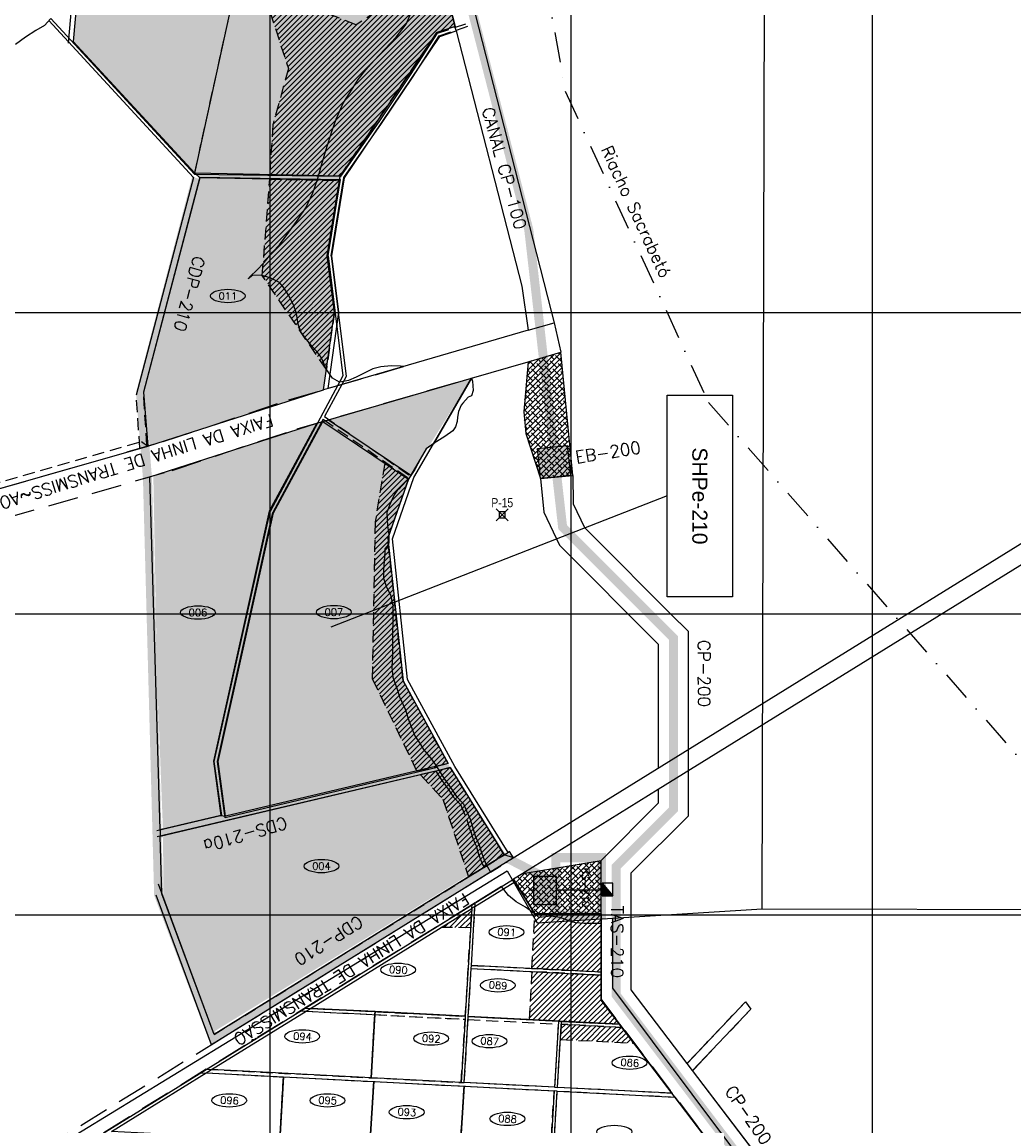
# Model space of a CAD drawing. Extents: x 312047 to 329088, y 8928324 to 8953812.
# Tile 103 of 125: x 321178 to 324471, y 8945300 to 8948964. Entities that reach past the tile are written whole.
import ezdxf
from ezdxf.enums import TextEntityAlignment as Align

# ---------------------------------------------------------------- set-up
doc = ezdxf.new("R2010")
doc.units = 0
doc.header["$LTSCALE"] = 200
doc.header["$MEASUREMENT"] = 0
doc.header["$PDMODE"] = 67
doc.header["$PDSIZE"] = 20
for name, pattern in [('DASHDOT', [1, 0.5, -0.25, 0, -0.25]), ('DASHED2', [0.3, 0.2, -0.1]), ('HIDDEN', [0.75, 0.5, -0.25])]:
    doc.linetypes.add(name, pattern=pattern)
doc.layers.get('0').update_dxf_attribs({"linetype": 'CONTINUOUS'})
for name, color, linetype in [('CANAL-PROJ', 180, 'CONTINUOUS'), ('CANAL-TXT', 4, 'CONTINUOUS'), ('CDP', 132, 'CONTINUOUS'), ('CORR', 1, 'DASHED2'), ('EB', 160, 'CONTINUOUS'), ('FASE1', 5, 'HIDDEN'), ('JAZIDAS', 1, 'CONTINUOUS'), ('JTX120', 3, 'CONTINUOUS'), ('LOTE', 1, 'DASHED2'), ('NOVA MALHA', 1, 'CONTINUOUS'), ('PA-COR', 252, 'CONTINUOUS'), ('PA-LIN_DIVI', 4, 'DASHED2'), ('PA-LOC', 20, 'CONTINUOUS'), ('PA-LOTE', 100, 'CONTINUOUS'), ('PA-NUM-LOTE-5', 3, 'CONTINUOUS'), ('PA-PAS', 1, 'CONTINUOUS'), ('PA-PRAN', 4, 'ZIGZAG'), ('PA-SEQ', 40, 'CONTINUOUS'), ('RES', 13, 'CONTINUOUS'), ('RIO', 130, 'DASHDOT'), ('SETOR 210', 91, 'CONTINUOUS'), ('TA', 5, 'CONTINUOUS'), ('TEXT03', 3, 'CONTINUOUS'), ('TEXTO02', 2, 'CONTINUOUS'), ('TEXTO03', 3, 'CONTINUOUS')]:
    doc.layers.add(name, color=color, linetype=linetype)
doc.styles.add('140CL', font='simplex.shx')
doc.styles.add('SANS', font='ARIALN.TTF')
doc.styles.add('SBI', font='simplex.shx', dxfattribs={"bigfont": 'simp.shx'})
doc.styles.get("Standard").update_dxf_attribs({"font": 'SIMPLEX', "bigfont": 'SIMP'})
doc.styles.add('STYLE1', font='arial.ttf')
doc.linetypes.add('ZIGZAG', pattern='A,0.0001,-0.2,[131,ltypeshp.shx,S=0.2,R=0,X=-0.2,Y=0],-0.4,[131,ltypeshp.shx,S=0.2,R=180,X=0.2,Y=0],-0.2', length=0.8001)
pattern_1 = [(270, (-8635185.5995, 9270004.921), (6.25, -3.125), [0, -6.25])]

# ---------------------------------------------------------------- blocks, each defined once
blk = doc.blocks.new('*U14', base_point=(321709.9, 8950531.4))
at = {"color": 0}
blk.add_solid([(321709.9, 8950531.4), (321709.9, 8950431.4), (321809.9, 8950531.4), (321809.9, 8950431.4)], dxfattribs=at)
blk = doc.blocks.new('*U32', base_point=(324001, 8957542.2))
at = {"color": 0}
for points in [[(324001, 8957542.2), (324005.5, 8957547.5), (323912.2, 8957619), (324005.5, 8957619)], [(323912.2, 8957619), (323912.2, 8957542.2), (324001, 8957542.2)]]:
    blk.add_solid(points, dxfattribs=at)
blk = doc.blocks.new('*U33', base_point=(324005.5, 8957542.2))
at = {"color": 0}
blk.add_solid([(324005.5, 8957542.2), (324005.5, 8957547.5), (324001, 8957542.2)], dxfattribs=at)
blk = doc.blocks.new('*X18')
at = {"color": 0}
for p, q in [((328437.1, 8920167.6), (328446.4, 8920176.9)), ((328437.3, 8920167.6), (328447.4, 8920177.7)), ((328437.5, 8920167.6), (328448.4, 8920178.5)), ((328437.7, 8920167.6), (328449.4, 8920179.3)), ((328437.8, 8920167.6), (328450.4, 8920180.2)), ((328438, 8920167.6), (328451.4, 8920181)), ((328438.2, 8920167.6), (328452.4, 8920181.8)), ((328438.4, 8920167.6), (328453.4, 8920182.6)), ((328438.5, 8920167.6), (328454.4, 8920183.5)), ((328438.7, 8920167.6), (328455.4, 8920184.3)), ((328438.9, 8920167.6), (328456.4, 8920185.1)), ((328439.1, 8920167.6), (328457.4, 8920185.9)), ((328439.3, 8920167.6), (328458.4, 8920186.7)), ((328439.4, 8920167.6), (328459.4, 8920187.6)), ((328439.6, 8920167.6), (328460.4, 8920188.4)), ((328439.8, 8920167.6), (328461.4, 8920189.2)), ((328440, 8920167.6), (328462.4, 8920190)), ((328440.1, 8920167.6), (328463.4, 8920190.9)), ((328440.3, 8920167.6), (328464.4, 8920191.7)), ((328440.5, 8920167.6), (328465.4, 8920192.5)), ((328440.7, 8920167.6), (328466.4, 8920193.3)), ((328440.8, 8920167.6), (328467.4, 8920194.1)), ((328441, 8920167.6), (328468.4, 8920195)), ((328441.2, 8920167.6), (328469.4, 8920195.8)), ((328441.4, 8920167.6), (328470.4, 8920196.6)), ((328441.6, 8920167.6), (328471.4, 8920197.4)), ((328441.7, 8920167.6), (328472.4, 8920198.3)), ((328441.9, 8920167.6), (328473.4, 8920199.1)), ((328442.1, 8920167.6), (328474.4, 8920199.9)), ((328442.3, 8920167.6), (328475.4, 8920200.7)), ((328442.4, 8920167.6), (328476.4, 8920201.6)), ((328442.6, 8920167.6), (328477.4, 8920202.4)), ((328442.8, 8920167.6), (328478, 8920202.8)), ((328443, 8920167.6), (328478, 8920202.6)), ((328443.1, 8920167.6), (328478, 8920202.4)), ((328443.3, 8920167.6), (328478, 8920202.3)), ((328443.5, 8920167.6), (328478, 8920202.1)), ((328443.7, 8920167.6), (328478, 8920201.9)), ((328443.9, 8920167.6), (328478, 8920201.7)), ((328444, 8920167.6), (328478, 8920201.6)), ((328444.2, 8920167.6), (328478, 8920201.4)), ((328444.4, 8920167.6), (328478, 8920201.2)), ((328444.6, 8920167.6), (328478, 8920201)), ((328444.7, 8920167.6), (328478, 8920200.9)), ((328444.9, 8920167.6), (328478, 8920200.7)), ((328445.1, 8920167.6), (328478, 8920200.5)), ((328445.3, 8920167.6), (328478, 8920200.3)), ((328445.4, 8920167.6), (328478, 8920200.1)), ((328445.6, 8920167.6), (328478, 8920200)), ((328445.8, 8920167.6), (328478, 8920199.8)), ((328446, 8920167.6), (328478, 8920199.6)), ((328446.2, 8920167.6), (328478, 8920199.4)), ((328446.3, 8920167.6), (328478, 8920199.3)), ((328446.5, 8920167.6), (328478, 8920199.1)), ((328446.7, 8920167.6), (328478, 8920198.9)), ((328446.9, 8920167.6), (328478, 8920198.7)), ((328447, 8920167.6), (328478, 8920198.6)), ((328447.2, 8920167.6), (328478, 8920198.4)), ((328447.4, 8920167.6), (328478, 8920198.2)), ((328447.6, 8920167.6), (328478, 8920198)), ((328447.7, 8920167.6), (328478, 8920197.8)), ((328447.9, 8920167.6), (328478, 8920197.7)), ((328448.1, 8920167.6), (328478, 8920197.5)), ((328448.3, 8920167.6), (328478, 8920197.3)), ((328448.4, 8920167.6), (328478, 8920197.1)), ((328448.6, 8920167.6), (328478, 8920197)), ((328448.8, 8920167.6), (328478, 8920196.8)), ((328449, 8920167.6), (328478, 8920196.6)), ((328449.2, 8920167.6), (328478, 8920196.4)), ((328449.3, 8920167.6), (328478, 8920196.3)), ((328449.5, 8920167.6), (328478, 8920196.1)), ((328449.7, 8920167.6), (328478, 8920195.9)), ((328449.9, 8920167.6), (328478, 8920195.7)), ((328450, 8920167.6), (328478, 8920195.5)), ((328450.2, 8920167.6), (328478, 8920195.4)), ((328450.4, 8920167.6), (328478, 8920195.2)), ((328450.6, 8920167.6), (328478, 8920195)), ((328450.7, 8920167.6), (328478, 8920194.8)), ((328450.9, 8920167.6), (328478, 8920194.7)), ((328451.1, 8920167.6), (328478, 8920194.5)), ((328451.3, 8920167.6), (328478, 8920194.3)), ((328451.5, 8920167.6), (328478, 8920194.1)), ((328451.6, 8920167.6), (328478, 8920194)), ((328451.8, 8920167.6), (328478, 8920193.8)), ((328452, 8920167.6), (328478, 8920193.6)), ((328452.2, 8920167.6), (328478, 8920193.4)), ((328452.3, 8920167.6), (328478, 8920193.3)), ((328452.5, 8920167.6), (328478, 8920193.1)), ((328452.7, 8920167.6), (328478, 8920192.9)), ((328452.9, 8920167.6), (328478, 8920192.7)), ((328453, 8920167.6), (328478, 8920192.5)), ((328453.2, 8920167.6), (328478, 8920192.4)), ((328453.4, 8920167.6), (328478, 8920192.2)), ((328453.6, 8920167.6), (328478, 8920192)), ((328453.8, 8920167.6), (328478, 8920191.8)), ((328453.9, 8920167.6), (328478, 8920191.7)), ((328454.1, 8920167.6), (328478, 8920191.5)), ((328454.3, 8920167.6), (328478, 8920191.3)), ((328454.5, 8920167.6), (328478, 8920191.1)), ((328454.6, 8920167.6), (328478, 8920191)), ((328454.8, 8920167.6), (328478, 8920190.8)), ((328455, 8920167.6), (328478, 8920190.6)), ((328455.2, 8920167.6), (328478, 8920190.4)), ((328455.3, 8920167.6), (328478, 8920190.2)), ((328455.5, 8920167.6), (328478, 8920190.1)), ((328455.7, 8920167.6), (328478, 8920189.9)), ((328455.9, 8920167.6), (328478, 8920189.7)), ((328456.1, 8920167.6), (328478, 8920189.5)), ((328456.2, 8920167.6), (328478, 8920189.4)), ((328456.4, 8920167.6), (328478, 8920189.2)), ((328456.6, 8920167.6), (328478, 8920189)), ((328456.8, 8920167.6), (328478, 8920188.8)), ((328456.9, 8920167.6), (328478, 8920188.7)), ((328457.1, 8920167.6), (328478, 8920188.5)), ((328457.3, 8920167.6), (328478, 8920188.3)), ((328457.5, 8920167.6), (328478, 8920188.1)), ((328457.6, 8920167.6), (328478, 8920187.9)), ((328457.8, 8920167.6), (328478, 8920187.8)), ((328458, 8920167.6), (328478, 8920187.6)), ((328458.2, 8920167.6), (328478, 8920187.4)), ((328458.3, 8920167.6), (328478, 8920187.2)), ((328458.5, 8920167.6), (328478, 8920187.1)), ((328458.7, 8920167.6), (328478, 8920186.9)), ((328458.9, 8920167.6), (328478, 8920186.7)), ((328459.1, 8920167.6), (328478, 8920186.5)), ((328459.2, 8920167.6), (328478, 8920186.4)), ((328459.4, 8920167.6), (328478, 8920186.2)), ((328459.6, 8920167.6), (328478, 8920186)), ((328459.8, 8920167.6), (328478, 8920185.8)), ((328459.9, 8920167.6), (328478, 8920185.6)), ((328460.1, 8920167.6), (328478, 8920185.5)), ((328460.3, 8920167.6), (328478, 8920185.3)), ((328460.5, 8920167.6), (328478, 8920185.1)), ((328460.6, 8920167.6), (328478, 8920184.9)), ((328460.8, 8920167.6), (328478, 8920184.8)), ((328461, 8920167.6), (328478, 8920184.6)), ((328461.2, 8920167.6), (328478, 8920184.4)), ((328461.4, 8920167.6), (328478, 8920184.2)), ((328461.5, 8920167.6), (328478, 8920184.1)), ((328461.7, 8920167.6), (328478, 8920183.9)), ((328461.9, 8920167.6), (328478, 8920183.7)), ((328462.1, 8920167.6), (328478, 8920183.5)), ((328462.2, 8920167.6), (328478, 8920183.4)), ((328462.4, 8920167.6), (328478, 8920183.2)), ((328462.6, 8920167.6), (328478, 8920183)), ((328462.8, 8920167.6), (328478, 8920182.8)), ((328462.9, 8920167.6), (328478, 8920182.6)), ((328463.1, 8920167.6), (328478, 8920182.5)), ((328463.3, 8920167.6), (328478, 8920182.3)), ((328463.5, 8920167.6), (328478, 8920182.1)), ((328463.7, 8920167.6), (328478, 8920181.9)), ((328463.8, 8920167.6), (328478, 8920181.8)), ((328464, 8920167.6), (328478, 8920181.6)), ((328464.2, 8920167.6), (328478, 8920181.4)), ((328464.4, 8920167.6), (328478, 8920181.2)), ((328464.5, 8920167.6), (328478, 8920181.1)), ((328464.7, 8920167.6), (328478, 8920180.9)), ((328464.9, 8920167.6), (328478, 8920180.7)), ((328465.1, 8920167.6), (328478, 8920180.5)), ((328465.2, 8920167.6), (328478, 8920180.3)), ((328465.4, 8920167.6), (328478, 8920180.2)), ((328465.6, 8920167.6), (328478, 8920180)), ((328465.8, 8920167.6), (328478, 8920179.8)), ((328465.9, 8920167.6), (328478, 8920179.6)), ((328466.1, 8920167.6), (328478, 8920179.5)), ((328466.3, 8920167.6), (328478, 8920179.3)), ((328466.5, 8920167.6), (328478, 8920179.1)), ((328466.7, 8920167.6), (328478, 8920178.9)), ((328466.8, 8920167.6), (328478, 8920178.8)), ((328467, 8920167.6), (328478, 8920178.6)), ((328467.2, 8920167.6), (328478, 8920178.4)), ((328467.4, 8920167.6), (328478, 8920178.2)), ((328467.5, 8920167.6), (328478, 8920178)), ((328467.7, 8920167.6), (328478, 8920177.9)), ((328467.9, 8920167.6), (328478, 8920177.7)), ((328468.1, 8920167.6), (328478, 8920177.5)), ((328468.2, 8920167.6), (328478, 8920177.3)), ((328468.4, 8920167.6), (328478, 8920177.2)), ((328468.6, 8920167.6), (328478, 8920177)), ((328468.8, 8920167.6), (328478, 8920176.8)), ((328435.2, 8920167.6), (328435.4, 8920167.8)), ((328435.4, 8920167.6), (328436.4, 8920168.6)), ((328435.5, 8920167.6), (328437.4, 8920169.5)), ((328435.7, 8920167.6), (328438.4, 8920170.3)), ((328435.9, 8920167.6), (328439.4, 8920171.1)), ((328436.1, 8920167.6), (328440.4, 8920171.9)), ((328436.3, 8920167.6), (328441.4, 8920172.8)), ((328436.4, 8920167.6), (328442.4, 8920173.6)), ((328436.6, 8920167.6), (328443.4, 8920174.4)), ((328436.8, 8920167.6), (328444.4, 8920175.2)), ((328437, 8920167.6), (328445.4, 8920176.1)), ((328469, 8920167.6), (328478, 8920176.6)), ((328469.1, 8920167.6), (328478, 8920176.5)), ((328469.3, 8920167.6), (328478, 8920176.3)), ((328469.5, 8920167.6), (328478, 8920176.1)), ((328469.7, 8920167.6), (328478, 8920175.9)), ((328469.8, 8920167.6), (328478, 8920175.7)), ((328470, 8920167.6), (328478, 8920175.6)), ((328470.2, 8920167.6), (328478, 8920175.4)), ((328470.4, 8920167.6), (328478, 8920175.2)), ((328470.5, 8920167.6), (328478, 8920175)), ((328470.7, 8920167.6), (328478, 8920174.9)), ((328470.9, 8920167.6), (328478, 8920174.7)), ((328471.1, 8920167.6), (328478, 8920174.5)), ((328471.3, 8920167.6), (328478, 8920174.3)), ((328471.4, 8920167.6), (328478, 8920174.2)), ((328471.6, 8920167.6), (328478, 8920174)), ((328471.8, 8920167.6), (328478, 8920173.8)), ((328472, 8920167.6), (328478, 8920173.6)), ((328472.1, 8920167.6), (328478, 8920173.5)), ((328472.3, 8920167.6), (328478, 8920173.3)), ((328472.5, 8920167.6), (328478, 8920173.1)), ((328472.7, 8920167.6), (328478, 8920172.9)), ((328472.8, 8920167.6), (328478, 8920172.7)), ((328473, 8920167.6), (328478, 8920172.6)), ((328473.2, 8920167.6), (328478, 8920172.4)), ((328473.4, 8920167.6), (328478, 8920172.2)), ((328473.6, 8920167.6), (328478, 8920172)), ((328473.7, 8920167.6), (328478, 8920171.9)), ((328473.9, 8920167.6), (328478, 8920171.7)), ((328474.1, 8920167.6), (328478, 8920171.5)), ((328474.3, 8920167.6), (328478, 8920171.3)), ((328474.4, 8920167.6), (328478, 8920171.2)), ((328474.6, 8920167.6), (328478, 8920171)), ((328474.8, 8920167.6), (328478, 8920170.8)), ((328475, 8920167.6), (328478, 8920170.6)), ((328475.1, 8920167.6), (328478, 8920170.4)), ((328475.3, 8920167.6), (328478, 8920170.3)), ((328475.5, 8920167.6), (328478, 8920170.1)), ((328475.7, 8920167.6), (328478, 8920169.9)), ((328475.8, 8920167.6), (328478, 8920169.7)), ((328476, 8920167.6), (328478, 8920169.6)), ((328476.2, 8920167.6), (328478, 8920169.4)), ((328476.4, 8920167.6), (328478, 8920169.2)), ((328476.6, 8920167.6), (328478, 8920169)), ((328476.7, 8920167.6), (328478, 8920168.9)), ((328476.9, 8920167.6), (328478, 8920168.7)), ((328477.1, 8920167.6), (328478, 8920168.5)), ((328477.3, 8920167.6), (328478, 8920168.3)), ((328477.4, 8920167.6), (328478, 8920168.1)), ((328477.6, 8920167.6), (328478, 8920168)), ((328477.8, 8920167.6), (328478, 8920167.8)), ((328478, 8920167.6), (328478, 8920167.6))]:
    blk.add_line(p, q, dxfattribs=at)

msp = doc.modelspace()

# ---------------------------------------------------------------- hatches: boundary and pattern name
at = {"layer": 'PA-LOC'}
h = msp.add_hatch(dxfattribs=at)
h.set_pattern_fill('ANSI38', color=256, scale=100, angle=-1e-14, style=0)
h.paths.add_polyline_path([(322966.2, 8947865.9, -0.360767), (322963.5, 8947867.7), (322860.2, 8947837.6, -0.070886), (322860.3, 8947836.9, -0.440066), (322857.6, 8947834.4), (322843.4, 8947672.4, -0.388825), (322845.7, 8947670, -0.38602), (322843.4, 8947667.5), (322849.9, 8947601.4, -0.442981), (322852.6, 8947598.9, -0.325019), (322850.9, 8947596.6), (322882.2, 8947500), (323000, 8947500), (323000, 8947518.8), (322998.8, 8947531.4)])
h.paths.add_polyline_path([(323000, 8947500), (322882.2, 8947500), (322898, 8947451.3, -0.47917), (322901.3, 8947449.2), (323000, 8947458.8)])
h = msp.add_hatch(dxfattribs=at)
h.set_pattern_fill('ANSI38', color=256, scale=100, angle=-1e-14, style=0)
h.paths.add_polyline_path([(323000, 8946164.3), (322840.5, 8946138), (322808.9, 8946118.5), (322879.8, 8946004), (323000, 8946004)])
h.paths.add_polyline_path([(323100, 8946180.7), (323000, 8946164.3), (323000, 8946004), (323100, 8946004)])
at = {"layer": 'PA-SEQ'}
h = msp.add_hatch(dxfattribs=at)
h.set_pattern_fill('ANSI31', color=256, scale=100, angle=-1e-14, style=0)
h.paths.add_polyline_path([(322554.7, 8948929.5), (322615.5, 8948949.7), (322481.6, 8949470), (322265, 8949470), (322356, 8949000), (322287, 8948955), (322175, 8949000), (322115, 8949178), (322175, 8949470), (321971.8, 8949470), (321868.6, 8949000), (322000, 8949000), (322062, 8948810), (322010, 8948623), (322000, 8948458), (322233.6, 8948453.3)])
h = msp.add_hatch(dxfattribs=at)
h.set_pattern_fill('ANSI31', color=256, scale=100, angle=-1e-14, style=0)
h.paths.add_polyline_path([(322231.2, 8948438.3), (322000, 8948443), (321975.2, 8948123), (322187.9, 8947811.1), (322214.5, 8948001.8), (322191, 8948188.5)])
h = msp.add_hatch(dxfattribs=at)
h.set_pattern_fill('ANSI31', color=256, scale=100, angle=-1e-14, style=0)
h.paths.add_polyline_path([(322381.6, 8947500), (322350, 8947305), (322340, 8946785), (322488, 8946478.2), (322591.9, 8946502.8), (322442.4, 8946777.6), (322391.9, 8947250.9), (322460.4, 8947447)])
h = msp.add_hatch(dxfattribs=at)
h.set_pattern_fill('ANSI31', color=256, scale=100, angle=-1e-14, style=0)
h.paths.add_polyline_path([(322500, 8946465.7), (322575, 8946384), (322660, 8946126.3), (322778.7, 8946199.8), (322599.5, 8946489.2)])
h = msp.add_hatch(dxfattribs=at)
h.set_pattern_fill('ANSI31', color=256, scale=100, angle=-1e-14, style=0)
h.paths.add_polyline_path([(322671, 8946021.4), (322667.1, 8945957.3), (322569.5, 8945958.6)])
h = msp.add_hatch(dxfattribs=at)
h.set_pattern_fill('ANSI31', color=256, scale=100, angle=-1e-14, style=0)
h.paths.add_polyline_path([(322879.8, 8946004), (323100, 8946004), (323100, 8945810.4), (322870.4, 8945822.2)])
h = msp.add_hatch(dxfattribs=at)
h.set_pattern_fill('ANSI31', color=256, scale=100, angle=-1e-14, style=0)
h.paths.add_polyline_path([(322869.9, 8945812.2), (322861.7, 8945652.5), (323161, 8945637.1), (323100, 8945717.3), (323100, 8945800.3)])
h = msp.add_hatch(dxfattribs=at)
h.set_pattern_fill('ANSI31', color=256, scale=100, angle=-1e-14, style=0)
h.paths.add_polyline_path([(322964.7, 8945586.5), (323208.6, 8945574.5), (323168.9, 8945626.7), (322967.9, 8945637)])
at = {"layer": 'SETOR 210'}
h = msp.add_hatch(dxfattribs=at)
h.set_pattern_fill('DOTS', color=256, scale=100, angle=-90, style=0)
h.set_pattern_definition(pattern_1)
h.paths.add_polyline_path([(321601.5, 8947558.8), (322178.4, 8947743.4), (322214.5, 8948001.8), (322191, 8948188.5), (322231.2, 8948438.3), (322554.7, 8948929.5), (322615.5, 8948949.7), (322481.6, 8949470), (321403.1, 8949470), (321347.8, 8948899.9), (321750.8, 8948463), (321767.6, 8948447.6), (321580.4, 8947736.1)])
h = msp.add_hatch(dxfattribs=at)
h.set_pattern_fill('DOTS', color=256, scale=100, angle=-90, style=0)
h.set_pattern_definition(pattern_1)
h.paths.add_polyline_path([(322460.4, 8947447), (322670, 8947782.3), (322176.9, 8947640.6)])
edge = h.paths.add_edge_path()
edge.add_line((321613.5, 8947458.4), (321626, 8946785.9))
edge.add_line((321626, 8946785.9), (321645.4, 8946283.9))
edge.add_line((321645.4, 8946283.9), (321647.2, 8946065.6))
edge.add_line((321647.2, 8946065.6), (321817.2, 8945614.1))
edge.add_line((321817.2, 8945614.1), (322780.2, 8946206.2))
edge.add_line((322780.2, 8946206.2), (322597.3, 8946493))
edge.add_line((322597.3, 8946493), (322441.5, 8946776.7))
edge.add_line((322441.5, 8946776.7), (322393.5, 8947248.5))
edge.add_line((322393.5, 8947248.5), (322461.8, 8947448.3))
edge.add_line((322461.8, 8947448.3), (322176.9, 8947640.6))
edge.add_line((322176.9, 8947640.6), (321613.5, 8947457.4))

# ---------------------------------------------------------------- linework, layer by layer
at = {"layer": 'CANAL-PROJ', "const_width": 30}
for points in [[(324070, 8944525), (323150, 8945734.1), (323150, 8946160), (323340, 8946350), (323340, 8946920), (322972.3, 8947287.7), (322860, 8948275), (322490, 8949705), (322440, 8949820), (322345, 8949895), (321865, 8950135), (321800, 8950200), (321770, 8950280), (321725.4, 8951289.8)], [(322951.1, 8946105.1), (322784.7, 8946190.2), (321812.8, 8945587.4), (321631.1, 8946067.4), (321594, 8947450.6), (321571, 8947732.4), (321756.7, 8948446.7)], [(321845.5, 8946321.4), (321624.3, 8946268.1)]]:
    msp.add_lwpolyline(points, dxfattribs=at)
at = {"layer": 'CANAL-PROJ', "color": 10, "const_width": 30}
msp.add_lwpolyline([(323101.3, 8946190.2), (323101.3, 8945999.5), (322949.5, 8945999.5), (322949.5, 8946190.2)], close=True, dxfattribs=at)
at = {"layer": 'CDP', "color": 6}
for p, q in [((322858.7, 8946083.1), (322875.5, 8946083.1)), ((322952.3, 8946083.1), (323103.8, 8946083.1))]:
    msp.add_line(p, q, dxfattribs=at)
at = {"layer": 'CORR', "linetype": 'Continuous'}
for p, q in [((321266.8, 8948969.2), (321747.2, 8948448.4)), ((321273.4, 8948976.8), (321750.1, 8948459.9)), ((322467.6, 8948789.6), (322556.4, 8948927.4)), ((322476, 8948784.1), (322562.9, 8948919)), ((322363.2, 8948633.1), (322467.6, 8948789.6)), ((322371.5, 8948627.5), (322476, 8948784.1)), ((322236, 8948452.3), (322363.3, 8948633.2)), ((322245.5, 8948448.5), (322371.4, 8948627.4)), ((321747.2, 8948448.4), (321556.9, 8947725.3)), ((321768.2, 8948449.6), (321580.4, 8947736.1)), ((321750.1, 8948459.9), (322236, 8948452.3)), ((321768.2, 8948449.6), (322234.4, 8948442.3)), ((322193.5, 8948188.5), (322234.4, 8948442.3)), ((322203.6, 8948188.3), (322245.5, 8948448.5)), ((322193.5, 8948188.5), (322243, 8947789.4)), ((322203.6, 8948188.3), (322253.3, 8947787.5)), ((322243, 8947789.4), (322000.9, 8947339.5)), ((322253.3, 8947787.5), (322181.9, 8947654.8)), ((322177.1, 8947645.9), (322010.4, 8947335.9)), ((321815.9, 8946509.9), (322000.9, 8947339.5)), ((321826, 8946509.5), (322010.4, 8947335.9)), ((321840.4, 8946330.4), (321815.9, 8946509.9)), ((321851.6, 8946322.7), (321826, 8946509.5)), ((322551.8, 8946477.9), (321626, 8946259.2)), ((322555.7, 8946489.1), (321851.6, 8946322.7)), ((321840.4, 8946330.4), (321625.4, 8946279.6)), ((321815.1, 8945603.4), (321630.2, 8946101.9)), ((321806.7, 8945568.7), (321622.5, 8946065.2))]:
    msp.add_line(p, q, dxfattribs=at)
at = {"layer": 'CORR'}
for p, q in [((322556.4, 8948927.4), (322659.8, 8948961.9)), ((322562.9, 8948919), (322662.2, 8948952.1)), ((321568.7, 8947549.2), (321556.9, 8947725.3)), ((321592.2, 8947560), (321580.4, 8947736.1)), ((322177.1, 8947645.9), (322461.4, 8947449.8)), ((322181.9, 8947654.8), (322467.4, 8947457.9)), ((319797.5, 8947061.3), (321567.3, 8947569.6)), ((322551.8, 8946477.9), (322568.8, 8946450.2)), ((322568.8, 8946450.2), (322592, 8946417.6)), ((322592, 8946417.6), (322609.9, 8946390.6)), ((322609.9, 8946390.6), (322633.3, 8946366.6)), ((322633.3, 8946366.6), (322654.6, 8946315.6)), ((322654.6, 8946315.6), (322667.1, 8946276.5)), ((322667.1, 8946276.5), (322672, 8946260.6)), ((322672, 8946260.6), (322680.9, 8946238.2)), ((322680.9, 8946238.2), (322684.8, 8946229.6)), ((322684.8, 8946229.6), (322693.3, 8946201.6)), ((322693.3, 8946201.6), (322706.8, 8946167.6)), ((322720.7, 8946163.9), (322795.8, 8946210.3)), ((322706.8, 8946167.6), (322712.1, 8946158.5)), ((322733.3, 8946142.3), (322787.7, 8946175.9)), ((321815.1, 8945603.4), (322712.1, 8946158.5)), ((322649.2, 8945663.4), (322671.7, 8946033.6)), ((322669.5, 8945832.5), (322682.2, 8946040)), ((322669.5, 8945832.5), (323100, 8945810.4)), ((322659.2, 8945662.9), (322668.9, 8945822.5)), ((322668.9, 8945822.5), (323100, 8945800.3)), ((322117.8, 8945690.8), (322649.2, 8945663.4)), ((322102.9, 8945681.5), (322648.6, 8945653.5)), ((322635.8, 8945443.8), (322648.6, 8945653.5)), ((322645.8, 8945443.3), (322658.5, 8945653)), ((322658.5, 8945653), (322957.9, 8945637.6)), ((322659.2, 8945662.9), (323163.8, 8945637)), ((322957.9, 8945637.6), (322945.2, 8945427.9)), ((322955.2, 8945427.4), (322967.9, 8945637)), ((322967.9, 8945637), (323171.7, 8945626.6)), ((321771.2, 8945476.3), (322944.4, 8945416)), ((321789.2, 8945487.4), (322635.8, 8945443.8)), ((322945.2, 8945427.9), (322645.8, 8945443.3)), ((322931.7, 8945206.3), (322944.4, 8945416)), ((322941.8, 8945207.3), (322954.4, 8945415.4)), ((322954.4, 8945415.4), (323347.2, 8945395.2)), ((323337.7, 8945407.7), (322955.2, 8945427.4))]:
    msp.add_line(p, q, dxfattribs=at)
at = {"layer": 'EB'}
for p, q in [((322888.4, 8947548.4), (322987.9, 8947558.7)), ((322987.9, 8947558.7), (322998.2, 8947459.3)), ((322898.8, 8947448.9), (322888.4, 8947548.4)), ((322998.2, 8947459.3), (322898.8, 8947448.9))]:
    msp.add_line(p, q, dxfattribs=at)
at = {"layer": 'FASE1'}
for p, q in [((322453.3, 8948957), (322465.9, 8948988)), ((321252.6, 8948953), (321222.9, 8948936)), ((321273.4, 8948976.8), (321252.6, 8948953)), ((322419.6, 8948914), (322453.3, 8948957)), ((321188.6, 8948914), (321156.2, 8948890)), ((321222.9, 8948936), (321188.6, 8948914)), ((322381.7, 8948875), (322419.6, 8948914)), ((322346.4, 8948837), (322381.7, 8948875)), ((322319, 8948806), (322346.4, 8948837)), ((322293.9, 8948774), (322319, 8948806)), ((322266.1, 8948730), (322293.9, 8948774)), ((322243.3, 8948695), (322266.1, 8948730)), ((322220.6, 8948642), (322243.3, 8948695)), ((322207.6, 8948604), (322220.6, 8948642)), ((322186.6, 8948538), (322207.6, 8948604)), ((322171.7, 8948489), (322186.6, 8948538)), ((322161.8, 8948453.5), (322171.7, 8948489)), ((322143.3, 8948398), (322158.5, 8948442)), ((322158.5, 8948442), (322161.8, 8948453.5)), ((322119.5, 8948348), (322143.3, 8948398)), ((322094, 8948310), (322119.5, 8948348)), ((322062.8, 8948267), (322094, 8948310)), ((322032.1, 8948225), (322062.8, 8948267)), ((322008.8, 8948200), (322032.1, 8948225)), ((321981.4, 8948166), (322008.8, 8948200)), ((321936.9, 8948122), (321956.4, 8948140)), ((321956.4, 8948140), (321981.4, 8948166)), ((321944.2, 8948124), (321928, 8948112)), ((321928, 8948112), (321936.9, 8948122)), ((321975.3, 8948123), (321944.2, 8948124)), ((321944.2, 8948124), (321944.2, 8948124)), ((322001.3, 8948115), (321975.3, 8948123)), ((322032.7, 8948100), (322001.3, 8948115)), ((322048.3, 8948081), (322032.7, 8948100)), ((322061.9, 8948058), (322048.3, 8948081)), ((322078.6, 8948026), (322061.9, 8948058)), ((322088.6, 8947997), (322078.6, 8948026)), ((322094.2, 8947961), (322088.6, 8947997)), ((322103.3, 8947936), (322094.2, 8947961)), ((322123.4, 8947909), (322103.3, 8947936)), ((322142.4, 8947886), (322123.4, 8947909)), ((322159.1, 8947866), (322142.4, 8947886)), ((322169.9, 8947853), (322159.1, 8947866)), ((322178.7, 8947834), (322169.9, 8947853)), ((322063.1, 8947709.9), (322443.9, 8947820.7)), ((322185.8, 8947814), (322178.7, 8947834)), ((322208.4, 8947782), (322185.8, 8947814)), ((322342.7, 8947813), (322287.2, 8947786)), ((322369.2, 8947820), (322342.7, 8947813)), ((322403.6, 8947823), (322369.2, 8947820)), ((322434, 8947822), (322403.6, 8947823)), ((322403.6, 8947823), (322403.6, 8947823)), ((322443.9, 8947820.7), (322434, 8947822)), ((322091, 8947613.9), (322670, 8947782.3)), ((322232.1, 8947769.1), (322208.4, 8947782)), ((322261.3, 8947774), (322232.2, 8947769)), ((322287.2, 8947786), (322261.3, 8947774)), ((322670, 8947782.3), (322673.4, 8947772)), ((322232.2, 8947769), (322232.1, 8947769.1)), ((322674.8, 8947741), (322670.1, 8947724)), ((322673.4, 8947772), (322674.8, 8947741)), ((321646.5, 8947571.5), (322063.1, 8947709.9)), ((322658.4, 8947719), (322641.1, 8947699)), ((322670.1, 8947724), (322658.4, 8947719)), ((322626.1, 8947671), (322623.3, 8947653)), ((322635.6, 8947693), (322626.1, 8947671)), ((322641.1, 8947699), (322635.6, 8947693)), ((322622.4, 8947638), (322616.5, 8947621)), ((322623.3, 8947653), (322622.4, 8947638)), ((321676.1, 8947476), (322091, 8947613.9)), ((322607.4, 8947607), (322581.5, 8947589)), ((322616.5, 8947621), (322607.4, 8947607)), ((320229.4, 8947164.5), (321646.5, 8947571.5)), ((322545.4, 8947566), (322519, 8947547)), ((322581.5, 8947589), (322545.4, 8947566)), ((322519, 8947547), (322500.5, 8947514)), ((322500.5, 8947514), (322481.5, 8947479)), ((320257, 8947068.4), (321676.1, 8947476)), ((322463.4, 8947452), (322428.7, 8947414)), ((322481.5, 8947479), (322463.4, 8947452)), ((322424.4, 8947411), (322413.4, 8947395)), ((322428.7, 8947414), (322424.4, 8947411)), ((322413.4, 8947395), (322398.4, 8947363)), ((322398.4, 8947363), (322389.2, 8947336)), ((322389.2, 8947336), (322391.4, 8947292)), ((322391.4, 8947292), (322395.6, 8947263)), ((322395.6, 8947263), (322395.1, 8947235)), ((322393.5, 8947229), (322382.6, 8947216)), ((322395.1, 8947235), (322393.5, 8947229)), ((322381.6, 8947204), (322380.3, 8947175)), ((322382.6, 8947216), (322381.6, 8947204)), ((322380.3, 8947175), (322377.8, 8947145)), ((322377.8, 8947145), (322378.1, 8947118)), ((322378.1, 8947118), (322387.4, 8947088)), ((322387.4, 8947088), (322400.6, 8947063)), ((322400.6, 8947063), (322408.7, 8947026)), ((322408.7, 8947026), (322408.8, 8947000)), ((322408.9, 8946981), (322407.9, 8946934)), ((322408.8, 8947000), (322408.9, 8946981)), ((322407.9, 8946934), (322407.4, 8946903)), ((322407.4, 8946903), (322407.6, 8946867)), ((322407.6, 8946867), (322405.8, 8946822)), ((322405.8, 8946822), (322408.8, 8946789)), ((322408.8, 8946789), (322423.1, 8946750)), ((322423.1, 8946750), (322430.9, 8946724)), ((322430.9, 8946724), (322449.9, 8946683)), ((322449.9, 8946683), (322463, 8946642)), ((322463, 8946642), (322482, 8946595)), ((322482, 8946595), (322497.2, 8946571)), ((322497.2, 8946571), (322510.8, 8946549)), ((322510.8, 8946549), (322533.4, 8946522)), ((322533.4, 8946522), (322546.8, 8946502.4)), ((322546.8, 8946502.4), (322549.8, 8946498)), ((322549.8, 8946498), (322561.6, 8946480.2)), ((322561.6, 8946480.2), (322563.8, 8946477)), ((322563.8, 8946477), (322580.1, 8946451)), ((322580.1, 8946451), (322602.3, 8946420)), ((322602.3, 8946420), (322620.2, 8946393)), ((322620.2, 8946393), (322643.6, 8946369)), ((322643.6, 8946369), (322646.9, 8946361)), ((322646.9, 8946361), (322653.3, 8946346)), ((322653.3, 8946346), (322664.9, 8946318)), ((322664.9, 8946318), (322676.5, 8946282)), ((322676.5, 8946282), (322682.3, 8946263)), ((322682.3, 8946263), (322695.1, 8946232)), ((322695.1, 8946232), (322703.6, 8946204)), ((322703.6, 8946204), (322710.6, 8946186)), ((322710.6, 8946186), (322717.2, 8946170)), ((322717.2, 8946170), (322733.3, 8946142.3)), ((322733.3, 8946142.3), (321180.5, 8945181.2)), ((322769.6, 8946094.1), (322682.2, 8946040)), ((322792.7, 8946064), (322769.6, 8946094.1)), ((322818.4, 8946043), (322792.7, 8946064)), ((322682.2, 8946040), (321220.8, 8945135.6)), ((322848.9, 8946026), (322818.4, 8946043)), ((322879.8, 8946004), (322848.9, 8946026)), ((322893.8, 8945992), (322879.8, 8946004)), ((322916.9, 8945994), (322893.8, 8945992)), ((322933, 8945996), (322916.9, 8945994)), ((322964.3, 8945992), (322933, 8945996)), ((322990.9, 8945982), (322964.3, 8945992)), ((323014.8, 8945974), (322990.9, 8945982)), ((323043.4, 8945972), (323014.8, 8945974)), ((323100, 8945971.6), (323043.4, 8945972)), ((323100, 8945721.1), (323100, 8945971.6)), ((323512, 8945177.9), (323100, 8945721.1))]:
    msp.add_line(p, q, dxfattribs=at)
at = {"layer": 'JAZIDAS'}
msp.add_point((322772, 8947328), dxfattribs=at)
at = {"layer": 'LOTE'}
for p, q in [((321750.1, 8948459.9), (321971.8, 8949470)), ((322336.2, 8945459.3), (322349, 8945669)), ((323454.8, 8945580.4), (323386.7, 8945508.5)), ((323452.7, 8945534.6), (323405.1, 8945484.3)), ((322033, 8945252.6), (322045.8, 8945462.1)), ((322332.6, 8945237.1), (322345.4, 8945446.8)), ((322632.3, 8945221.7), (322645, 8945431.4))]:
    msp.add_line(p, q, dxfattribs=at)
at = {"layer": 'NOVA MALHA'}
for p, q in [((322000, 8952100.3), (322000, 8929300.3)), ((323000, 8952100.3), (323000, 8929300.3)), ((324000, 8952100.3), (324000, 8929300.3)), ((318032.6, 8948000), (329087.6, 8948000)), ((318032.6, 8947000), (329087.6, 8947000)), ((318032.6, 8946000), (329087.6, 8946000))]:
    msp.add_line(p, q, dxfattribs=at)
at = {"layer": 'PA-COR'}
for p, q in [((322155.8, 8947632.7), (322176, 8947638.5)), ((321582.4, 8947449.1), (321602.3, 8947454.8)), ((321838, 8946329.8), (321853.3, 8946328.3)), ((321635.8, 8946282.1), (321636.4, 8946261.7)), ((322808.9, 8946189.1), (322778.7, 8946199.8))]:
    msp.add_line(p, q, dxfattribs=at)
for points in [[(322619.2, 8948935.2), (322615.5, 8948949.7)], [(321767.6, 8948447.6), (321750.8, 8948463)], [(322231.2, 8948438.3), (322233.6, 8948453.3)], [(322194.2, 8947748), (322178.4, 8947743.4)], [(321573.9, 8947571.5), (321595.2, 8947556.8)], [(322681.4, 8946027.8), (322671, 8946021.4)], [(322668.9, 8945822.5), (322669.5, 8945832.5)], [(323100, 8945810.4), (323100, 8945800.3)], [(321788.8, 8945475.4), (321806.7, 8945486.5)], [(322635.8, 8945443.8), (322645.8, 8945443.3)], [(322954.4, 8945415.4), (322944.4, 8945416)], [(322945.2, 8945427.9), (322955.1, 8945427.4)], [(323344.9, 8945395.4), (323335.4, 8945407.9)]]:
    msp.add_lwpolyline(points, dxfattribs=at)
at = {"layer": 'PA-LIN_DIVI'}
for p, q in [((322120.4, 8945680.6), (322348.9, 8945669)), ((322348.9, 8945669), (322648.6, 8945653.5)), ((322658.5, 8945653), (322957.9, 8945637.6))]:
    msp.add_line(p, q, dxfattribs=at)
for points in [[(321971.8, 8949470), (321868.6, 8949000), (321868.6, 8949000), (322000, 8949000), (322062, 8948810), (322010, 8948623), (322000, 8948458), (322233.6, 8948453.3), (322554.7, 8948929.5), (322615.5, 8948949.7), (322481.6, 8949470), (322265, 8949470), (322356, 8949000), (322287, 8948955), (322175, 8949000), (322115, 8949178), (322175, 8949470), (321971.8, 8949470)], [(322000, 8948443), (322231.2, 8948438.3), (322191, 8948188.5), (322214.5, 8948001.8), (322187.9, 8947811.1), (321975.2, 8948123)], [(322381.6, 8947500), (322350, 8947305), (322340, 8946785), (322488, 8946478.2), (322591.9, 8946502.8), (322442.4, 8946777.6), (322391.9, 8947250.9), (322460.4, 8947447)], [(322500, 8946465.7), (322575, 8946384), (322660, 8946126.3), (322778.7, 8946199.8), (322599.5, 8946489.2)], [(322671, 8946021.4), (322667.1, 8945957.3), (322569.5, 8945958.6)], [(322879.8, 8946004), (323100, 8946004), (323100, 8945810.4), (322870.4, 8945822.2)], [(322869.9, 8945812.2), (322861.7, 8945652.5), (323161, 8945637.1), (323100, 8945717.3), (323100, 8945800.3)], [(323579.1, 8945711.7), (323597, 8945687), (323403.9, 8945483), (323385.5, 8945507.2), (323579.1, 8945711.7)], [(322964.7, 8945586.5), (323208.6, 8945574.5), (323168.9, 8945626.7), (322967.9, 8945637)]]:
    msp.add_lwpolyline(points, close=True, dxfattribs=at)
at = {"layer": 'PA-LOTE'}
for p, q in [((328204.1, 8949528), (322799, 8946182.9)), ((322247.9, 8948447.5), (322564.4, 8948916.9)), ((322564.4, 8948916.9), (322619.2, 8948935.2)), ((322619.2, 8948935.2), (322837.2, 8948087.6)), ((322206.2, 8948188.3), (322247.9, 8948447.5)), ((322229.7, 8948001.7), (322206.2, 8948188.3)), ((322837.2, 8948087.6), (322858.3, 8947941.2)), ((322194.2, 8947748), (322229.7, 8948001.7)), ((322944, 8947966.1), (322965.9, 8947868.4)), ((322858.3, 8947941.2), (322194.2, 8947748)), ((323005.8, 8947459.4), (322965.9, 8947868.4)), ((322670, 8947782.3), (322857.8, 8947836.9)), ((322670, 8947782.3), (322857.8, 8947836.9)), ((322857.8, 8947836.9), (322843.2, 8947670)), ((322543.2, 8947564.5), (322670, 8947782.3)), ((322843.2, 8947670), (322850.1, 8947598.9)), ((322176, 8947638.5), (322460.4, 8947447)), ((322194.7, 8947644), (322468.5, 8947459.6)), ((322850.1, 8947598.9), (322898.8, 8947448.9)), ((319775.2, 8947034.1), (321595.2, 8947556.8)), ((322478.3, 8947452.9), (322543.2, 8947564.5)), ((322543.2, 8947564.5), (322543.2, 8947564.5)), ((322543.2, 8947564.5), (322543.2, 8947564.5)), ((322543.2, 8947564.5), (322543.2, 8947564.5)), ((322407.1, 8947249.1), (322478.3, 8947452.9)), ((322898.8, 8947448.9), (322909.7, 8947337.6)), ((323005.8, 8947459.4), (323007.5, 8947364.6)), ((322909.7, 8947337.6), (322961.5, 8947227.8)), ((323007.5, 8947364.6), (323044.5, 8947286.2)), ((323044.5, 8947286.2), (323360.7, 8946970)), ((322457, 8946782.2), (322407.1, 8947249.1)), ((322961.5, 8947227.8), (323290, 8946899.3)), ((323290, 8946899.3), (323290, 8946486.8)), ((323390, 8946329.3), (323390, 8946787.7)), ((322614.9, 8946492.8), (322457, 8946782.2)), ((322791.5, 8946207.7), (322614.9, 8946492.8)), ((323290, 8946416.2), (323290, 8946370.7)), ((323100, 8946180.7), (323290, 8946370.7)), ((323200, 8946139.3), (323390, 8946329.3)), ((323200, 8946139.3), (323390, 8946329.3)), ((322795.8, 8946210.3), (322791.5, 8946207.7)), ((322808.9, 8946189.1), (322795.8, 8946210.3)), ((323100, 8945717.3), (323100, 8946180.7)), ((323200, 8946004), (323200, 8946139.3)), ((323200, 8946004), (323200, 8946139.3)), ((321185.9, 8945114.1), (322808.9, 8946118.5)), ((322808.9, 8946118.5), (322879.8, 8946004)), ((322879.8, 8946004), (323100, 8946004)), ((323441.6, 8945268.4), (323100, 8945717.3)), ((322344, 8945587.3), (322349.5, 8945678.9))]:
    msp.add_line(p, q, dxfattribs=at)
at = {"layer": 'PA-LOTE', "ltscale": 0.06}
for p, q in [((323385.5, 8945507.2), (323579.1, 8945711.7)), ((323597, 8945687), (323403.9, 8945483))]:
    msp.add_line(p, q, dxfattribs=at)
at = {"layer": 'PA-LOTE'}
for points in [[(322386.2, 8949930.3), (322439.5, 8949939.2), (322946.2, 8947957.5)], [(321332.3, 8948894.6), (321383, 8949470)], [(328167.6, 8949434.8), (323290, 8946416.2), (322840.5, 8946138), (322808.9, 8946118.5)], [(322858.3, 8947941.2), (322944, 8947966.1)], [(322857.8, 8947836.9), (322965.9, 8947868.4)], [(322898.8, 8947448.9), (323005.8, 8947459.4)], [(324387.9, 8944342.9), (324146.2, 8944283.9), (324118.2, 8944544.2), (323403.9, 8945483), (323385.5, 8945507.2), (323200, 8945751), (323200, 8946004), (323200, 8946139.3), (323390, 8946329.3)], [(322808.9, 8946189.1), (321806.6, 8945568.8)], [(322840.5, 8946138), (323100, 8946180.7)], [(322669.5, 8945832.5), (322681.4, 8946027.8), (322814.2, 8946110), (322879.8, 8946004), (323100, 8946004), (323100, 8945810.4), (322669.5, 8945832.5)], [(323100, 8946004), (323100, 8946004), (322879.8, 8946004), (322808.9, 8946118.5)], [(322649.2, 8945663.5), (322349.5, 8945678.9), (322135.3, 8945689.9), (322671, 8946021.4), (322649.2, 8945663.5)], [(323690.8, 8945106), (323403.9, 8945483), (323385.5, 8945507.2), (323200, 8945751), (323200, 8945958.3)], [(323100, 8945800.3), (323100, 8945717.3), (323161, 8945637.1), (322659.1, 8945662.9), (322668.9, 8945822.5), (323100, 8945800.3)], [(321806.7, 8945486.5), (322120.4, 8945680.6), (322135.3, 8945689.9), (322349.5, 8945678.9), (322348.9, 8945669), (322336.2, 8945459.4), (321806.7, 8945486.5)], [(322336.2, 8945459.4), (322348.9, 8945669), (322349.5, 8945678.9), (322649.2, 8945663.5), (322648.6, 8945653.5), (322635.8, 8945443.8), (322336.2, 8945459.4)], [(322645.8, 8945443.3), (322659.1, 8945662.9), (322958.4, 8945647.5), (322945.2, 8945427.9), (322645.8, 8945443.3)], [(322955.1, 8945427.4), (322968.4, 8945646.7), (323161, 8945637.1), (323335.4, 8945407.9), (322955.1, 8945427.4)], [(322045.8, 8945462.1), (322033, 8945252.6), (321733.4, 8945268), (321475.1, 8945281.3), (321788.8, 8945475.4), (322045.8, 8945462.1)], [(322345.4, 8945446.8), (322332.6, 8945237.1), (322033, 8945252.6), (322045.8, 8945462.1), (322345.4, 8945446.8)], [(322645, 8945431.4), (322632.2, 8945221.7), (322332.6, 8945237.1), (322345.4, 8945446.8), (322645, 8945431.4)], [(322944.4, 8945416), (322931.7, 8945206.3), (322632.2, 8945221.7), (322645, 8945431.4), (322944.4, 8945416)], [(323344.9, 8945395.4), (323510.3, 8945178), (322941.7, 8945207.3), (322954.4, 8945415.4), (323344.9, 8945395.4)]]:
    msp.add_lwpolyline(points, dxfattribs=at)
for points in [[(321750.8, 8948463), (321971.8, 8949470), (321398.1, 8949470), (321347.8, 8948899.9)], [(322615.5, 8948949.7), (322554.7, 8948929.5), (322233.6, 8948453.3), (321750.8, 8948463), (321971.8, 8949470), (322481.6, 8949470)], [(321767.6, 8948447.6), (321580.4, 8947736.1), (321595.2, 8947556.8), (322178.4, 8947743.4), (322214.5, 8948001.8), (322191, 8948188.5), (322231.2, 8948438.3)], [(322460.4, 8947447), (322391.9, 8947250.9), (322442.4, 8946777.6), (322591.9, 8946502.8), (321853.3, 8946328.3), (321828.5, 8946509.4), (322012.7, 8947335.1), (322176, 8947638.5), (322194.7, 8947644), (322670, 8947782.3), (322543.2, 8947564.5), (322519, 8947547), (322468.5, 8947459.6)], [(322155.8, 8947632.7), (321998.5, 8947340.3), (321813.3, 8946510), (321838, 8946329.8), (321635.8, 8946282.1), (321602.3, 8947454.8)], [(321815.1, 8945603.4), (321641.9, 8946070.3), (321636.4, 8946261.7), (322599.5, 8946489.2), (322778.7, 8946199.8)]]:
    msp.add_lwpolyline(points, close=True, dxfattribs=at)
at = {"layer": 'PA-LOTE', "flags": 128}
for points in [[(323390, 8946548.7), (323390, 8946940.7), (323330.7, 8947000)], [(322500, 8945927.3), (322808.9, 8946118.5), (322879.8, 8946004), (323100, 8946004)]]:
    msp.add_lwpolyline(points, dxfattribs=at)
at = {"layer": 'PA-NUM-LOTE-5'}
for centre in [(321860.9, 8948055), (321761.7, 8947004.1), (322212.8, 8947005.4), (322171.6, 8946162.1), (322786, 8945942.5), (322426.3, 8945817.7), (322757.5, 8945766.3), (322108, 8945596.9), (322535.6, 8945589.5), (322729.4, 8945580.9), (323194.6, 8945509.2), (321865.7, 8945384.3), (322191.5, 8945384.1), (322454.6, 8945345.1), (322788.9, 8945322.9), (323144, 8945279.6)]:
    msp.add_ellipse(centre, major_axis=(57.7, 0), ratio=0.384685, dxfattribs=at)
at = {"layer": 'PA-PAS'}
msp.add_lwpolyline([(323579.1, 8945711.7), (323597, 8945687)], dxfattribs=at)
at = {"layer": 'PA-PRAN', "ltscale": 0.5}
for points in [[(319826.5, 8949460.7), (319749.8, 8949359.1), (319802.8, 8946892.2), (319866.2, 8944536.7), (320100.2, 8944462.6), (321000, 8945052.7), (322787.9, 8946146.7), (322887.9, 8945973.6), (323138.8, 8945989.1), (323634.6, 8946019.8), (323643.5, 8949483.1), (323006.7, 8949484.7)], [(323634.6, 8946019.8), (325691.2, 8946015.3), (325691.2, 8943172.8), (324501, 8943172.8), (324398.3, 8943351.5), (324147.4, 8943787.9), (324064.5, 8944521.2), (323138.8, 8945756.5), (323138.8, 8945989.1)]]:
    msp.add_lwpolyline(points, dxfattribs=at)
at = {"layer": 'RES'}
for p, q in [((322952.3, 8946128), (322875.5, 8946128)), ((322875.5, 8946128), (322875.5, 8946034.7)), ((322952.3, 8946034.7), (322952.3, 8946128)), ((322875.5, 8946034.7), (322952.3, 8946034.7))]:
    msp.add_line(p, q, dxfattribs=at)
at = {"layer": 'RIO'}
for p, q in [((322875.2, 8949323.2), (322981, 8948734.6)), ((322981, 8948734.6), (323456.7, 8947701.3)), ((323456.7, 8947701.3), (324553.3, 8946446.4))]:
    msp.add_line(p, q, dxfattribs=at)
at = {"layer": 'SETOR 210'}
for p, q in [((323319, 8947056.1), (323319, 8947726.2)), ((323319, 8947726.2), (323536.8, 8947726.2)), ((323536.8, 8947726.2), (323536.8, 8947056.1)), ((323319, 8947391.1), (322203, 8946954.9)), ((323536.8, 8947056.1), (323319, 8947056.1))]:
    msp.add_line(p, q, dxfattribs=at)
at = {"layer": 'TA'}
for p, q in [((323139.1, 8946105.9), (323103.8, 8946105.9)), ((323103.8, 8946105.9), (323103.8, 8946063)), ((323103.8, 8946105.9), (323139.1, 8946063)), ((323139.1, 8946063), (323139.1, 8946105.9)), ((323103.8, 8946063), (323139.1, 8946063))]:
    msp.add_line(p, q, dxfattribs=at)
at = {"layer": 'TEXTO02'}
for p, q in [((323103.8, 8946105.9), (323139.1, 8946063)), ((323103.8, 8946063), (323103.8, 8946105.9)), ((323139.1, 8946063), (323103.8, 8946063))]:
    msp.add_line(p, q, dxfattribs=at)

# ---------------------------------------------------------------- block references
at = {"layer": 'EB', "zscale": 20.00000002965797, "rotation": 5.95079526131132}
msp.add_blockref('*U14', (322888.4, 8947548.4), dxfattribs=at)
at = {"layer": 'JTX120', "color": 141, "zscale": 20.00000002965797, "rotation": 270}
for name, p in [('*U32', (322875.5, 8946039.2)), ('*U33', (322875.5, 8946034.7))]:
    msp.add_blockref(name, p, dxfattribs=at)
at = {"layer": 'TA', "zscale": 20.00000002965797, "rotation": 270}
msp.add_blockref('*X18', (-8597063.8, 9274541), dxfattribs=at)

# ---------------------------------------------------------------- texts
at = {"layer": 'CANAL-TXT', "style": 'SBI'}
for s, rotation, p in [('CDP-210', 254.8185, (321766.5, 8948185.2)), ('CDS-210a', 196.3532, (322056.6, 8946307.3)), ('CDP-210', 212.0858, (322304, 8945982.3))]:
    msp.add_text(s, height=40, rotation=rotation, dxfattribs=at).set_placement(p, align=Align.MIDDLE_LEFT)
at = {"layer": 'JAZIDAS', "style": 'SANS'}
msp.add_text('P-15', height=30, dxfattribs=at).set_placement((322735.6, 8947353.8))
at = {"layer": 'NOVA MALHA', "color": 7, "style": '140CL'}
for s, p in [('091', (322786, 8945930.6)), ('090', (322426.3, 8945805.8)), ('089', (322757.5, 8945754.3)), ('094', (322108, 8945584.9)), ('092', (322535.6, 8945577.6)), ('087', (322729.4, 8945569)), ('086', (323194.6, 8945497.3)), ('096', (321865.7, 8945372.4)), ('095', (322191.5, 8945372.2)), ('093', (322454.6, 8945333.2)), ('088', (322788.9, 8945311))]:
    msp.add_text(s, height=24, rotation=356.8189, dxfattribs=at).set_placement(p, align=Align.CENTER)
at = {"layer": 'PA-NUM-LOTE-5', "style": '140CL'}
for s, p in [('011', (321860.9, 8948043.1)), ('006', (321761.7, 8946992.2)), ('007', (322212.8, 8946993.4)), ('004', (322171.6, 8946150.2))]:
    msp.add_text(s, height=24, dxfattribs=at).set_placement(p, align=Align.CENTER)
for s, height, rotation, p in [('FAIXA DA LINHA DE TRANSMISS~AO', 40.6, 197.1153, (321551.1, 8947524.5)), ('RS-210', 24, 270, (323036.8, 8946091.6)), ('FAIXA DA LINHA DE TRANSMISSÃO', 40.6, 211.758, (322260.2, 8945836.6))]:
    msp.add_text(s, height=height, rotation=rotation, dxfattribs=at).set_placement(p, align=Align.CENTER)
at = {"layer": 'SETOR 210', "style": 'STYLE1'}
msp.add_text('SHPe-210', height=50, rotation=270, dxfattribs=at).set_placement((323427.9, 8947391.1), align=Align.MIDDLE)
at = {"layer": 'TEXT03', "style": 'SBI'}
for s, rotation, p in [('Riacho Sacrabetó', 294.877, (323098.3, 8948541.6)), ('TAS-210', 270, (323133.7, 8946030.5))]:
    msp.add_text(s, height=40, rotation=rotation, dxfattribs=at).set_placement(p)
at = {"layer": 'TEXTO03', "color": 3}
msp.add_text('CANAL CP-100', height=40.6, rotation=285.4329, dxfattribs=at).set_placement((322723, 8948680.2), align=Align.MIDDLE_LEFT)
at = {"layer": 'TEXTO03', "style": 'SBI', "oblique": 360}
for s, rotation, p in [(' EB-200', 8.9589, (322987.1, 8947515)), ('CP-200', 304.9784, (323525, 8945426.7))]:
    msp.add_text(s, height=40.6, rotation=rotation, dxfattribs=at).set_placement(p, align=Align.MIDDLE_LEFT)
at = {"layer": 'TEXTO03', "style": 'SBI'}
msp.add_text('CP-200', height=40.6, rotation=270.1082, dxfattribs=at).set_placement((323441.8, 8946913), align=Align.MIDDLE_LEFT)

doc.saveas('drawing.dxf')
